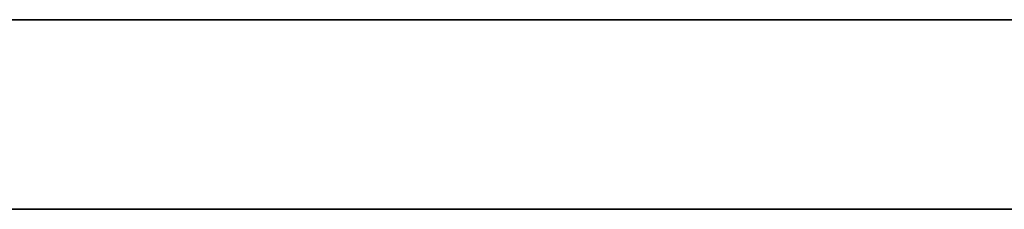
# Model space of a CAD drawing. Header units: millimetres. Extents: x -309 to 8059, y -96 to 57.
# Tile 47 of 99: x 2796 to 3000, y -39 to 0. Entities that reach past the tile are written whole.
import ezdxf

# ---------------------------------------------------------------- set-up
doc = ezdxf.new("R2010")
doc.units = ezdxf.units.MM
doc.layers.add('152', color=7, linetype='Continuous', true_color=0xffffff)

# ---------------------------------------------------------------- blocks, each defined once
blk = doc.blocks.new('UG_SURFACE_017')
at = {"layer": '152', "color": 252, "linetype": 'Continuous', "lineweight": 35}
for points in [[(2591, 0), (2591, 0, 2017), (3409, 0, 2017), (3409, 0)], [(3409, -39.3, 2017), (3409, 0, 2017), (2591, 0, 2017), (2591, -39.3, 2017)], [(2591, -39.3), (2591, 0), (3409, 0), (3409, -39.3)], [(3409, -39.3), (3409, -39.3, 2017), (2591, -39.3, 2017), (2591, -39.3)]]:
    blk.add_3dface(points, dxfattribs=at)

msp = doc.modelspace()

# ---------------------------------------------------------------- linework, layer by layer
at = {"layer": '152', "color": 252, "linetype": 'Continuous', "lineweight": 35}
for p, q in [((3409, 0), (2591, 0)), ((3409, 0, 2017), (2591, 0, 2017)), ((2591, -39.3), (3409, -39.3)), ((2591, -39.3, 2017), (3409, -39.3, 2017))]:
    msp.add_line(p, q, dxfattribs=at)

# ---------------------------------------------------------------- block references
msp.add_blockref('UG_SURFACE_017', (0, 0), dxfattribs=at)

doc.saveas('drawing.dxf')
